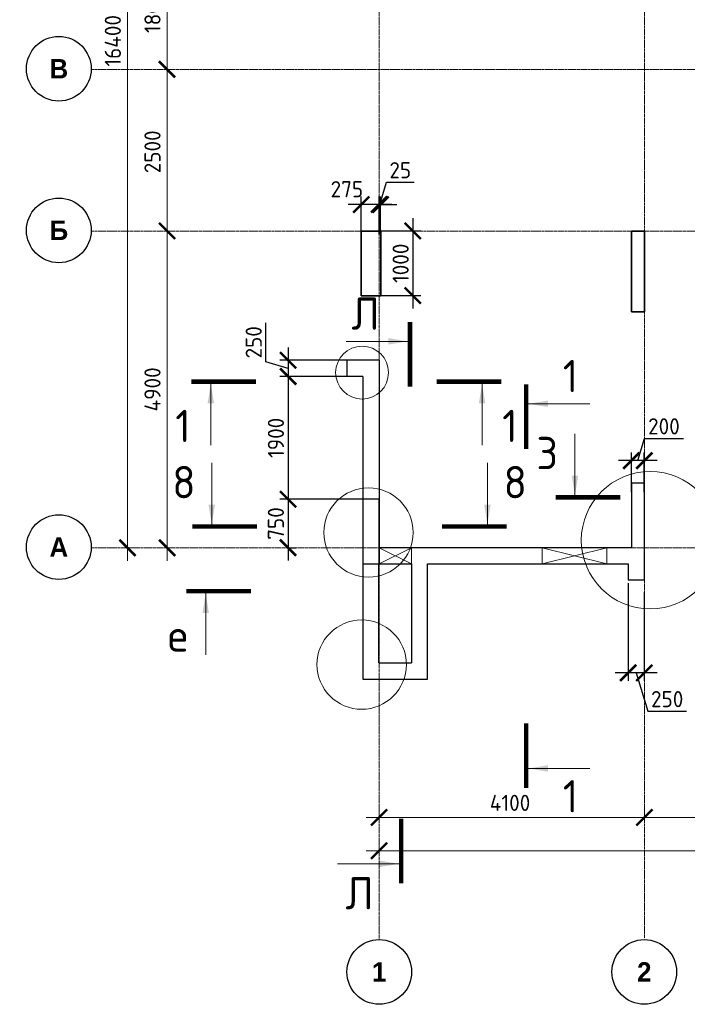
# Model space of a CAD drawing. Header units: millimetres. Extents: x 349531 to 1063351, y -131924 to 96186.
# Tile 60 of 230: x 438595 to 448913, y 15606 to 30837. Entities that reach past the tile are written whole.
import ezdxf

# ---------------------------------------------------------------- set-up
doc = ezdxf.new("R2010")
doc.units = ezdxf.units.MM
doc.linetypes.add('______5', pattern=[1100, 800, -100, 100, -100])
doc.linetypes.add('осевая', pattern=[50.8, 31.75, -6.35, 6.35, -6.35])
doc.layers.add('Колонна_ бетон', color=7, linetype='Continuous', lineweight=50, true_color=0xb4b496)
for name, color, linetype, lineweight in [('Конструкции 0.5', 5, 'Continuous', 50), ('Надписи', 200, 'Continuous', 18), ('Оси', 40, '______5', 18), ('размер', 1, 'Continuous', 25), ('РАЗМЕРЫ', 1, 'Continuous', 9), ('СТЕНЫ', 3, 'Continuous', 30), ('Узлы', 7, 'Continuous', 0)]:
    doc.layers.add(name, color=color, linetype=linetype, lineweight=lineweight)
doc.styles.add('Century Gothic', font='GOTHIC.TTF')
doc.styles.add('GOST-2.304_Type-B', font='GOST_Common.ttf')
doc.dimstyles.new('СПДС', dxfattribs={"dimscale": 100, "dimtxt": 2.5, "dimasz": 2.5, "dimexe": 1.25, "dimexo": 0, "dimtad": 1, "dimdec": 0, "dimtxsty": 'GOST-2.304_Type-B', "dimblk": 'ARCHTICK', "dimcen": 2.5, "dimdle": 2, "dimadec": 0, "dimazin": 2, "dimtfac": 0.75, "dimtdec": 0, "dimtmove": 1, "dimatfit": 3, "dimfxl": 1, "dimtolj": 1, "dimarcsym": 1})

# ---------------------------------------------------------------- blocks, each defined once
blk = doc.blocks.new('_ArchTick')
at = {"color": 0, "linetype": 'ByBlock', "const_width": 0.15}
blk.add_lwpolyline([(-0.5, -0.5), (0.5, 0.5)], dxfattribs=at)
blk = doc.blocks.new('*D1693')
at = {"color": 0, "lineweight": -2, "transparency": 16777216}
for p, q in [((979756, -14893), (979756, 1907)), ((979756, 1707), (979881, 1707)), ((979756, -14693), (979881, -14693))]:
    blk.add_line(p, q, dxfattribs=at)
at = {"layer": 'DEFPOINTS', "color": 0, "transparency": 16777216}
for p in [(979756, 1707), (979756, 1707), (979756, -14693)]:
    blk.add_point(p, dxfattribs=at)
at = {"color": 0, "lineweight": -2, "transparency": 16777216, "xscale": 250, "yscale": 250, "zscale": 250}
for p, rotation in [((979756, 1707), 90), ((979756, -14693), 270)]:
    blk.add_blockref('_ArchTick', p, dxfattribs=dict(at, rotation=rotation))
at = {"color": 0, "transparency": 16777216, "insert": (979531, -6851), "char_height": 250, "width": 104166.67, "attachment_point": 5, "rotation": 90, "style": 'GOST-2.304_Type-B'}
blk.add_mtext('\\A1;16400', dxfattribs=at)
blk = doc.blocks.new('*D1694')
at = {"color": 0, "lineweight": -2, "transparency": 16777216}
for p, q in [((983646, -19381), (983646, -19256)), ((1030446, -19495), (1030446, -19256)), ((983446, -19381), (1030646, -19381))]:
    blk.add_line(p, q, dxfattribs=at)
at = {"layer": 'DEFPOINTS', "color": 0, "transparency": 16777216}
for p in [(983646, -19381), (1030446, -19381), (1030446, -19495)]:
    blk.add_point(p, dxfattribs=at)
at = {"color": 0, "lineweight": -2, "transparency": 16777216, "xscale": 250, "yscale": 250, "zscale": 250, "rotation": 180}
blk.add_blockref('_ArchTick', (983646, -19381), dxfattribs=at)
at = {"color": 0, "lineweight": -2, "transparency": 16777216, "xscale": 250, "yscale": 250, "zscale": 250}
blk.add_blockref('_ArchTick', (1030446, -19381), dxfattribs=at)
at = {"color": 0, "transparency": 16777216, "insert": (1001863, -19270), "char_height": 250, "width": 104166.67, "attachment_point": 5, "style": 'GOST-2.304_Type-B'}
blk.add_mtext('\\A1;46800', dxfattribs=at)
blk = doc.blocks.new('NSY101')
at = {"color": 0, "linetype": 'ByBlock', "lineweight": -2}
blk.add_circle((0, 0), 50, dxfattribs=at)
blk = doc.blocks.new('СЛОЖНЫЙ_ОБЪЕКТ_23')
at = {"layer": 'Оси', "color": 16, "linetype": 'Continuous', "lineweight": 25, "transparency": 33554687, "xscale": 9.999999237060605, "yscale": 9.999999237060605, "zscale": 9.999999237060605}
blk.add_blockref('NSY101', (-12319, -19997), dxfattribs=at)
at = {"layer": 'Оси', "color": 16, "linetype": 'Continuous', "lineweight": 25, "transparency": 33554687, "insert": (-12319, -19997), "char_height": 300, "width": 460, "attachment_point": 5, "style": 'Century Gothic'}
blk.add_mtext('\\A1;{\\fCentury Gothic|i0|b1;\\H300.000000;\\W1.000000;\\C16;А}\\P', dxfattribs=at)
blk = doc.blocks.new('СЛОЖНЫЙ_ОБЪЕКТ_24')
at = {"layer": 'Оси', "color": 16, "linetype": 'Continuous', "lineweight": 25, "transparency": 33554687, "xscale": 9.999999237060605, "yscale": 9.999999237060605, "zscale": 9.999999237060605}
blk.add_blockref('NSY101', (-12319, -15097), dxfattribs=at)
at = {"layer": 'Оси', "color": 16, "linetype": 'Continuous', "lineweight": 25, "transparency": 33554687, "insert": (-12319, -15097), "char_height": 300, "width": 390, "attachment_point": 5, "style": 'Century Gothic'}
blk.add_mtext('\\A1;{\\fCentury Gothic|i0|b1;\\H300.000000;\\W1.000000;\\C16;Б}\\P', dxfattribs=at)
blk = doc.blocks.new('СЛОЖНЫЙ_ОБЪЕКТ_25')
at = {"layer": 'Оси', "color": 16, "linetype": 'Continuous', "lineweight": 25, "transparency": 33554687, "xscale": 9.999999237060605, "yscale": 9.999999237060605, "zscale": 9.999999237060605}
blk.add_blockref('NSY101', (-12319, -12597), dxfattribs=at)
at = {"layer": 'Оси', "color": 16, "linetype": 'Continuous', "lineweight": 25, "transparency": 33554687, "insert": (-12319, -12597), "char_height": 300, "width": 390, "attachment_point": 5, "style": 'Century Gothic'}
blk.add_mtext('\\A1;{\\fCentury Gothic|i0|b1;\\H300.000000;\\W1.000000;\\C16;В}\\P', dxfattribs=at)
blk = doc.blocks.new('СЛОЖНЫЙ_ОБЪЕКТ_31')
at = {"layer": 'Оси', "color": 16, "linetype": 'Continuous', "lineweight": 25, "transparency": 33554687, "xscale": 9.999999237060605, "yscale": 9.999999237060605, "zscale": 9.999999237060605}
blk.add_blockref('NSY101', (8813, -43009), dxfattribs=at)
at = {"layer": 'Оси', "color": 16, "linetype": 'Continuous', "lineweight": 25, "transparency": 33554687, "insert": (8813, -43009), "char_height": 300, "width": 385, "attachment_point": 5, "style": 'Century Gothic'}
blk.add_mtext('\\A1;{\\fCentury Gothic|i0|b1;\\H300.000000;\\W1.000000;\\C16;2}\\P', dxfattribs=at)
blk = doc.blocks.new('СЛОЖНЫЙ_ОБЪЕКТ_46')
at = {"layer": 'Оси', "color": 16, "linetype": 'Continuous', "lineweight": 25, "transparency": 33554687, "xscale": 9.999999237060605, "yscale": 9.999999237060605, "zscale": 9.999999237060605}
blk.add_blockref('NSY101', (5263, -43009), dxfattribs=at)
at = {"layer": 'Оси', "color": 16, "linetype": 'Continuous', "lineweight": 25, "transparency": 33554687, "insert": (5263, -43009), "char_height": 300, "width": 385, "attachment_point": 5, "style": 'Century Gothic'}
blk.add_mtext('\\A1;{\\fCentury Gothic|i0|b1;\\H300.000000;\\W1.000000;\\C16;1}\\P', dxfattribs=at)
blk = doc.blocks.new('*D1674')
at = {"color": 0, "lineweight": -2, "transparency": 16777216}
for p, q in [((980369, -14893), (980369, -9593)), ((980369, -9793), (980494, -9793)), ((980369, -14693), (980494, -14693))]:
    blk.add_line(p, q, dxfattribs=at)
at = {"layer": 'DEFPOINTS', "color": 0, "transparency": 16777216}
for p in [(980369, -9793), (980369, -9793), (980369, -14693)]:
    blk.add_point(p, dxfattribs=at)
at = {"color": 0, "lineweight": -2, "transparency": 16777216, "xscale": 250, "yscale": 250, "zscale": 250}
for p, rotation in [((980369, -9793), 90), ((980369, -14693), 270)]:
    blk.add_blockref('_ArchTick', p, dxfattribs=dict(at, rotation=rotation))
at = {"color": 0, "transparency": 16777216, "insert": (980144, -12243), "char_height": 250, "width": 83333.33, "attachment_point": 5, "rotation": 90, "style": 'GOST-2.304_Type-B'}
blk.add_mtext('\\A1;4900', dxfattribs=at)
blk = doc.blocks.new('*D1675')
at = {"color": 0, "lineweight": -2, "transparency": 16777216}
for p, q in [((980369, -9993), (980369, -7093)), ((980369, -7293), (980494, -7293)), ((980369, -9793), (980494, -9793))]:
    blk.add_line(p, q, dxfattribs=at)
at = {"layer": 'DEFPOINTS', "color": 0, "transparency": 16777216}
for p in [(980369, -7293), (980369, -7293), (980369, -9793)]:
    blk.add_point(p, dxfattribs=at)
at = {"color": 0, "lineweight": -2, "transparency": 16777216, "xscale": 250, "yscale": 250, "zscale": 250}
for p, rotation in [((980369, -7293), 90), ((980369, -9793), 270)]:
    blk.add_blockref('_ArchTick', p, dxfattribs=dict(at, rotation=rotation))
at = {"color": 0, "transparency": 16777216, "insert": (980144, -8568), "char_height": 250, "width": 83333.33, "attachment_point": 5, "rotation": 90, "style": 'GOST-2.304_Type-B'}
blk.add_mtext('\\A1;2500', dxfattribs=at)
blk = doc.blocks.new('*D1676')
at = {"color": 0, "lineweight": -2, "transparency": 16777216}
for p, q in [((980369, -7493), (980369, -5293)), ((980369, -5493), (980494, -5493)), ((980369, -7293), (980494, -7293))]:
    blk.add_line(p, q, dxfattribs=at)
at = {"layer": 'DEFPOINTS', "color": 0, "transparency": 16777216}
for p in [(980369, -5493), (980369, -5493), (980369, -7293)]:
    blk.add_point(p, dxfattribs=at)
at = {"color": 0, "lineweight": -2, "transparency": 16777216, "xscale": 250, "yscale": 250, "zscale": 250}
for p, rotation in [((980369, -5493), 90), ((980369, -7293), 270)]:
    blk.add_blockref('_ArchTick', p, dxfattribs=dict(at, rotation=rotation))
at = {"color": 0, "transparency": 16777216, "insert": (980144, -6418), "char_height": 250, "width": 83333.33, "attachment_point": 5, "rotation": 90, "style": 'GOST-2.304_Type-B'}
blk.add_mtext('\\A1;1800', dxfattribs=at)
blk = doc.blocks.new('*D1680')
at = {"color": 0, "lineweight": -2, "transparency": 16777216}
for p, q in [((983446, -18864), (987946, -18864)), ((983646, -18864), (983646, -18739)), ((987746, -18864), (987746, -18739))]:
    blk.add_line(p, q, dxfattribs=at)
at = {"layer": 'DEFPOINTS', "color": 0, "transparency": 16777216}
for p in [(983646, -18864), (987746, -18864), (987746, -18864)]:
    blk.add_point(p, dxfattribs=at)
at = {"color": 0, "lineweight": -2, "transparency": 16777216, "xscale": 250, "yscale": 250, "zscale": 250, "rotation": 180}
blk.add_blockref('_ArchTick', (983646, -18864), dxfattribs=at)
at = {"color": 0, "lineweight": -2, "transparency": 16777216, "xscale": 250, "yscale": 250, "zscale": 250}
blk.add_blockref('_ArchTick', (987746, -18864), dxfattribs=at)
at = {"color": 0, "transparency": 16777216, "insert": (985670, -18639), "char_height": 250, "width": 83333.33, "attachment_point": 5, "style": 'GOST-2.304_Type-B'}
blk.add_mtext('\\A1;4100', dxfattribs=at)
blk = doc.blocks.new('*D1681')
at = {"color": 0, "lineweight": -2, "transparency": 16777216}
for p, q in [((987546, -18864), (992146, -18864)), ((987746, -18864), (987746, -18739)), ((991946, -18864), (991946, -18739))]:
    blk.add_line(p, q, dxfattribs=at)
at = {"layer": 'DEFPOINTS', "color": 0, "transparency": 16777216}
for p in [(987746, -18864), (991946, -18864), (991946, -18864)]:
    blk.add_point(p, dxfattribs=at)
at = {"color": 0, "lineweight": -2, "transparency": 16777216, "xscale": 250, "yscale": 250, "zscale": 250, "rotation": 180}
blk.add_blockref('_ArchTick', (987746, -18864), dxfattribs=at)
at = {"color": 0, "lineweight": -2, "transparency": 16777216, "xscale": 250, "yscale": 250, "zscale": 250}
blk.add_blockref('_ArchTick', (991946, -18864), dxfattribs=at)
at = {"color": 0, "transparency": 16777216, "insert": (989820, -18639), "char_height": 250, "width": 83333.33, "attachment_point": 5, "style": 'GOST-2.304_Type-B'}
blk.add_mtext('\\A1;4200', dxfattribs=at)
blk = doc.blocks.new('*D1590')
at = {"layer": 'DEFPOINTS', "color": 0, "transparency": 16777216}
for p in [(444174, 27569), (444174, 26569), (444671, 26569)]:
    blk.add_point(p, dxfattribs=at)
at = {"layer": 'размер', "color": 0, "lineweight": -2, "transparency": 16777216}
for p, q in [((444671, 27769), (444671, 26369)), ((444174, 27569), (444796, 27569)), ((444174, 26569), (444796, 26569))]:
    blk.add_line(p, q, dxfattribs=at)
at = {"layer": 'размер', "color": 0, "lineweight": -2, "transparency": 16777216, "xscale": 250, "yscale": 250, "zscale": 250}
for p, rotation in [((444671, 27569), 90), ((444671, 26569), 270)]:
    blk.add_blockref('_ArchTick', p, dxfattribs=dict(at, rotation=rotation))
at = {"layer": 'размер', "color": 0, "transparency": 16777216, "insert": (444483, 27069), "char_height": 250, "attachment_point": 5, "rotation": 90, "style": 'GOST-2.304_Type-B'}
blk.add_mtext('\\A1;1000', dxfattribs=at)
blk = doc.blocks.new('*D1591')
at = {"layer": 'DEFPOINTS', "color": 0, "transparency": 16777216}
for p in [(444149, 27978), (444149, 27519, -200), (444174, 27519)]:
    blk.add_point(p, dxfattribs=at)
at = {"layer": 'размер', "color": 0, "lineweight": -2, "transparency": 16777216}
for p, q in [((444162, 27978), (444265, 28322)), ((444265, 28322), (444690, 28322)), ((444149, 27519), (444149, 28103)), ((444174, 27519), (444174, 28103)), ((444149, 27978), (443899, 27978)), ((444174, 27978), (444149, 27978)), ((444174, 27978), (444149, 27978)), ((444174, 27978), (444424, 27978))]:
    blk.add_line(p, q, dxfattribs=at)
at = {"layer": 'размер', "color": 0, "lineweight": -2, "transparency": 16777216, "xscale": 250, "yscale": 250, "zscale": 250}
blk.add_blockref('_ArchTick', (444149, 27978), dxfattribs=at)
at = {"layer": 'размер', "color": 0, "lineweight": -2, "transparency": 16777216, "xscale": 250, "yscale": 250, "zscale": 250, "rotation": 180}
blk.add_blockref('_ArchTick', (444174, 27978), dxfattribs=at)
at = {"layer": 'размер', "color": 0, "transparency": 16777216, "insert": (444477, 28509), "char_height": 250, "attachment_point": 5, "style": 'GOST-2.304_Type-B'}
blk.add_mtext('\\A1;25', dxfattribs=at)
blk = doc.blocks.new('*D1592')
at = {"layer": 'DEFPOINTS', "color": 0, "transparency": 16777216}
for p in [(443874, 27978), (443874, 27519), (444149, 27519)]:
    blk.add_point(p, dxfattribs=at)
at = {"layer": 'размер', "color": 0, "lineweight": -2, "transparency": 16777216}
for p, q in [((443874, 27519), (443874, 28103)), ((444149, 27519), (444149, 28103)), ((444349, 27978), (443674, 27978))]:
    blk.add_line(p, q, dxfattribs=at)
at = {"layer": 'размер', "color": 0, "lineweight": -2, "transparency": 16777216, "xscale": 250, "yscale": 250, "zscale": 250, "rotation": 180}
blk.add_blockref('_ArchTick', (443874, 27978), dxfattribs=at)
at = {"layer": 'размер', "color": 0, "lineweight": -2, "transparency": 16777216, "xscale": 250, "yscale": 250, "zscale": 250}
blk.add_blockref('_ArchTick', (444149, 27978), dxfattribs=at)
at = {"layer": 'размер', "color": 0, "transparency": 16777216, "insert": (443652, 28215), "char_height": 250, "attachment_point": 5, "style": 'GOST-2.304_Type-B'}
blk.add_mtext('\\A1;275', dxfattribs=at)
blk = doc.blocks.new('*D1593')
at = {"layer": 'DEFPOINTS', "color": 0, "transparency": 16777216}
for p in [(443650, 25569), (442743, 25319), (443698, 25319)]:
    blk.add_point(p, dxfattribs=at)
at = {"layer": 'размер', "color": 0, "lineweight": -2, "transparency": 16777216}
for p, q in [((442399, 25547), (442399, 26147)), ((442743, 25769), (442743, 25119)), ((442743, 25444), (442399, 25547)), ((443650, 25569), (442618, 25569)), ((443698, 25319), (442618, 25319))]:
    blk.add_line(p, q, dxfattribs=at)
at = {"layer": 'размер', "color": 0, "lineweight": -2, "transparency": 16777216, "xscale": 250, "yscale": 250, "zscale": 250}
for p, rotation in [((442743, 25569), 90), ((442743, 25319), 270)]:
    blk.add_blockref('_ArchTick', p, dxfattribs=dict(at, rotation=rotation))
at = {"layer": 'размер', "color": 0, "transparency": 16777216, "insert": (442212, 25847), "char_height": 250, "attachment_point": 5, "rotation": 90, "style": 'GOST-2.304_Type-B'}
blk.add_mtext('\\A1;250', dxfattribs=at)
blk = doc.blocks.new('*D1594')
at = {"layer": 'DEFPOINTS', "color": 0, "transparency": 16777216}
for p in [(443649, 25319, 160), (442743, 23419), (443941, 23419, 160)]:
    blk.add_point(p, dxfattribs=at)
at = {"layer": 'размер', "color": 0, "lineweight": -2, "transparency": 16777216}
for p, q in [((442743, 25519), (442743, 23219)), ((443649, 25319), (442618, 25319)), ((443941, 23419), (442618, 23419))]:
    blk.add_line(p, q, dxfattribs=at)
at = {"layer": 'размер', "color": 0, "lineweight": -2, "transparency": 16777216, "xscale": 250, "yscale": 250, "zscale": 250}
for p, rotation in [((442743, 25319), 90), ((442743, 23419), 270)]:
    blk.add_blockref('_ArchTick', p, dxfattribs=dict(at, rotation=rotation))
at = {"layer": 'размер', "color": 0, "transparency": 16777216, "insert": (442555, 24369), "char_height": 250, "attachment_point": 5, "rotation": 90, "style": 'GOST-2.304_Type-B'}
blk.add_mtext('\\A1;1900', dxfattribs=at)
blk = doc.blocks.new('*D1601')
at = {"layer": 'DEFPOINTS', "color": 0, "transparency": 16777216}
for p in [(447999, 22119), (448249, 21983, -200), (447999, 20734)]:
    blk.add_point(p, dxfattribs=at)
at = {"layer": 'размер', "color": 0, "lineweight": -2, "transparency": 16777216}
for p, q in [((447999, 22119), (447999, 20609)), ((448249, 21983), (448249, 20609)), ((448449, 20734), (447799, 20734)), ((448124, 20734), (448302, 20140)), ((448302, 20140), (448902, 20140))]:
    blk.add_line(p, q, dxfattribs=at)
at = {"layer": 'размер', "color": 0, "lineweight": -2, "transparency": 16777216, "xscale": 250, "yscale": 250, "zscale": 250, "rotation": 180}
blk.add_blockref('_ArchTick', (447999, 20734), dxfattribs=at)
at = {"layer": 'размер', "color": 0, "lineweight": -2, "transparency": 16777216, "xscale": 250, "yscale": 250, "zscale": 250}
blk.add_blockref('_ArchTick', (448249, 20734), dxfattribs=at)
at = {"layer": 'размер', "color": 0, "transparency": 16777216, "insert": (448602, 20327), "char_height": 250, "attachment_point": 5, "style": 'GOST-2.304_Type-B'}
blk.add_mtext('\\A1;250', dxfattribs=at)
blk = doc.blocks.new('*D1597')
at = {"layer": 'DEFPOINTS', "color": 0, "transparency": 16777216}
for p in [(448049, 24016), (448049, 23531), (448249, 23531)]:
    blk.add_point(p, dxfattribs=at)
at = {"layer": 'размер', "color": 0, "lineweight": -2, "transparency": 16777216}
for p, q in [((448149, 24016), (448252, 24360)), ((448252, 24360), (448852, 24360)), ((448049, 23531), (448049, 24141)), ((448249, 23531), (448249, 24141)), ((448449, 24016), (447849, 24016))]:
    blk.add_line(p, q, dxfattribs=at)
at = {"layer": 'размер', "color": 0, "lineweight": -2, "transparency": 16777216, "xscale": 250, "yscale": 250, "zscale": 250, "rotation": 180}
blk.add_blockref('_ArchTick', (448049, 24016), dxfattribs=at)
at = {"layer": 'размер', "color": 0, "lineweight": -2, "transparency": 16777216, "xscale": 250, "yscale": 250, "zscale": 250}
blk.add_blockref('_ArchTick', (448249, 24016), dxfattribs=at)
at = {"layer": 'размер', "color": 0, "transparency": 16777216, "insert": (448552, 24547), "char_height": 250, "attachment_point": 5, "style": 'GOST-2.304_Type-B'}
blk.add_mtext('\\A1;200', dxfattribs=at)
blk = doc.blocks.new('стены техподполья')
at = {"layer": 'Колонна_ бетон', "color": 180, "linetype": 'Continuous', "lineweight": 35, "transparency": 33554687}
for p, q in [((456661, -12144), (456661, -12144)), ((456661, -12144), (456961, -12144)), ((456661, -13144), (456661, -12144)), ((456961, -12144), (456961, -12144)), ((456961, -13144), (456961, -12144)), ((460836, -12144), (460836, -12144)), ((460836, -13394), (460836, -12144)), ((460836, -12144), (461036, -12144)), ((461036, -12144), (461036, -12144)), ((461036, -13394), (461036, -12144)), ((456661, -13144), (456661, -13144)), ((456661, -13144), (456961, -13144)), ((456961, -13144), (456961, -13144)), ((460836, -13394), (460836, -13394)), ((460836, -13394), (461036, -13394)), ((461036, -13394), (461036, -13394))]:
    blk.add_line(p, q, dxfattribs=at)
at = {"layer": 'СТЕНЫ', "linetype": 'Continuous', "transparency": 33554687}
for p, q in [((456936, -14144), (456436, -14144)), ((456436, -14144), (456436, -14144)), ((456436, -14144), (456436, -14394)), ((456936, -14144), (456936, -17044)), ((456936, -14144), (456936, -14144)), ((456686, -14394), (456436, -14394)), ((456436, -14394), (456436, -14394)), ((456686, -14394), (456686, -17294)), ((456686, -14394), (456686, -14394)), ((461036, -16044), (460836, -16044)), ((460836, -16044), (460836, -17044)), ((460836, -16044), (460836, -16044)), ((461036, -17544), (461036, -16044)), ((461036, -16044), (461036, -16044)), ((460836, -17044), (456936, -17044)), ((456936, -17044), (456936, -17044)), ((460836, -17044), (460836, -17044)), ((456686, -17294), (456686, -17294)), ((456934, -17294), (457436, -17294)), ((457684, -17294), (460786, -17294)), ((460786, -17294), (460786, -17544)), ((460786, -17294), (460786, -17294)), ((461036, -17544), (460786, -17544)), ((460786, -17544), (460786, -17544)), ((461036, -17544), (461036, -17544))]:
    blk.add_line(p, q, dxfattribs=at)
for points in [[(456686, -17294), (456686, -19074), (456934, -19074)], [(456934, -18824), (456934, -17294)], [(456934, -18824), (457436, -18824)], [(456934, -19074), (457436, -19074)]]:
    blk.add_lwpolyline(points, dxfattribs=at)
at = {"layer": 'СТЕНЫ', "linetype": 'Continuous', "transparency": 33554687, "elevation": -160}
for points in [[(457436, -17294), (457436, -18824)], [(457436, -19074), (457684, -19074), (457684, -17294)]]:
    blk.add_lwpolyline(points, dxfattribs=at)
blk = doc.blocks.new('*D1586')
at = {"layer": 'DEFPOINTS', "color": 0, "transparency": 16777216}
for p in [(443941, 23419, 160), (442743, 22669, 360), (442743, 22669)]:
    blk.add_point(p, dxfattribs=at)
at = {"layer": 'размер', "color": 0, "lineweight": -2, "transparency": 16777216}
for p, q in [((442743, 23619), (442743, 22469)), ((443941, 23419), (442618, 23419)), ((442743, 22669), (442868, 22669))]:
    blk.add_line(p, q, dxfattribs=at)
at = {"layer": 'размер', "color": 0, "lineweight": -2, "transparency": 16777216, "xscale": 250, "yscale": 250, "zscale": 250}
for p, rotation in [((442743, 23419), 90), ((442743, 22669), 270)]:
    blk.add_blockref('_ArchTick', p, dxfattribs=dict(at, rotation=rotation))
at = {"layer": 'размер', "color": 0, "transparency": 16777216, "insert": (442555, 23044), "char_height": 250, "attachment_point": 5, "rotation": 90, "style": 'GOST-2.304_Type-B'}
blk.add_mtext('\\A1;750', dxfattribs=at)
blk = doc.blocks.new('оси2')
at = {"layer": 'Оси', "color": 16, "linetype": 'осевая', "lineweight": 0, "transparency": 33554687}
for p, q in [((983645.5, 5465.4), (983645.8, -20755.1)), ((987745.5, 5465.4), (987745.5, -20739.3)), ((979200, -7292.9), (1032582.1, -7292.9)), ((979200, -9792.9), (1032582.1, -9792.9)), ((979200, -14692.9), (1032582.1, -14692.9))]:
    blk.add_line(p, q, dxfattribs=at)
at = {"layer": 'Оси', "color": 16, "linetype": 'Continuous', "lineweight": 25, "transparency": 33554687}
for name, p in [('СЛОЖНЫЙ_ОБЪЕКТ_25', (991015, 5314)), ('СЛОЖНЫЙ_ОБЪЕКТ_24', (991015, 5314)), ('СЛОЖНЫЙ_ОБЪЕКТ_23', (991015, 5314)), ('СЛОЖНЫЙ_ОБЪЕКТ_46', (978385.3, 21754.4)), ('СЛОЖНЫЙ_ОБЪЕКТ_31', (978932, 21754.4))]:
    blk.add_blockref(name, p, dxfattribs=at)
for base, p1, p2, picture, middle in [((979756.2, 1707.1), (979756.2, -14692.9), (979756.2, 1707.1), '*D1693', (979756.2, -6851.5)), ((980368.8, -5492.9), (980368.8, -7292.9), (980368.8, -5492.9), '*D1676', (980368.8, -6418)), ((980368.8, -7292.9), (980368.8, -9792.9), (980368.8, -7292.9), '*D1675', (980368.8, -8568)), ((980368.8, -9792.9), (980368.8, -14692.9), (980368.8, -9792.9), '*D1674', (980368.8, -12242.9))]:
    dim = blk.add_linear_dim(base=base, p1=p1, p2=p2, angle=90, dimstyle='СПДС', override={"dimgap": 1})
    dim.commit()
    dim.dimension.update_dxf_attribs({"geometry": picture, "text_midpoint": middle, "dimtype": 160})
for base, p1, p2, picture, middle in [((987745.5, -18864.1), (983645.5, -18864.1), (987745.5, -18864.1), '*D1680', (985670.4, -18864.1)), ((991945.5, -18864.1), (987745.5, -18864.1), (991945.5, -18864.1), '*D1681', (989820.4, -18864.1)), ((1030445.5, -19380.9), (983645.5, -19380.9), (1030445.5, -19495.3), '*D1694', (1001863, -19495.3))]:
    dim = blk.add_linear_dim(base=base, p1=p1, p2=p2, dimstyle='СПДС', override={"dimgap": 1})
    dim.commit()
    dim.dimension.update_dxf_attribs({"geometry": picture, "text_midpoint": middle, "dimtype": 160})

msp = doc.modelspace()

# ---------------------------------------------------------------- linework, layer by layer
at = {"layer": 'Надписи', "color": 0}
for centre, radius in [((443886.9, 25377.6, 720), 408.5), ((448339.2, 22785.5, 520), 1064.1), ((443986.1, 22904.6, 720), 690.7), ((443880.5, 20861.2, 720), 690.7)]:
    msp.add_circle(centre, radius, dxfattribs=at)
at = {"layer": 'размер', "elevation": 160}
for points in [[(444149.5, 22668.5), (444149.5, 22918.5), (444149.5, 23418.5), (443899.1, 23418.5)], [(444149.1, 22668.5), (444149.1, 22418.5)]]:
    msp.add_lwpolyline(points, dxfattribs=at)
msp.add_lwpolyline([(444149.5, 23418.5), (443899.1, 23418.5), (443899.1, 22418.5), (444149.5, 22418.5)], close=True, dxfattribs=at)
at = {"layer": 'РАЗМЕРЫ', "color": 1}
for points, elevation in [([(444149.5, 22418.5), (444149.5, 22418.5), (444149.5, 22668.5), (444649.5, 22668.5), (444649.5, 22418.5), (444149.5, 22418.5)], -200), ([(444149.5, 22668.5), (444649.5, 22418.5)], -200), ([(444649.5, 22668.5), (444149.5, 22418.5)], -200), ([(447669.1, 22418.5), (447669.1, 22418.5), (447669.1, 22668.5), (446669.1, 22668.5), (446669.1, 22418.5), (447669.1, 22418.5)], 160), ([(447669.1, 22668.5), (446669.1, 22418.5)], 160), ([(446669.1, 22668.5), (447669.1, 22418.5)], 160)]:
    msp.add_lwpolyline(points, dxfattribs=dict(at, elevation=elevation))
at = {"layer": 'Узлы', "color": 1, "linetype": 'Continuous', "lineweight": 0}
for p, q in [((444591.2, 25861.8, 160), (443641.2, 25861.8, 160)), ((441548.8, 25203.2, -400), (441548.8, 24253.2, -400)), ((445741.2, 25203.2, -400), (445741.2, 24253.2, -400)), ((446458.4, 24895.3), (447408.4, 24895.3)), ((447177.5, 23483.3), (447177.5, 24433.3)), ((441562.9, 23033.6), (441562.9, 23983.6)), ((445823.8, 23033.6), (445823.8, 23983.6)), ((441469.7, 21961.8, 560), (441469.7, 21011.8, 560)), ((446458.4, 19254.6), (447408.4, 19254.6)), ((444456.9, 17779.7, 160), (443506.9, 17779.7, 160))]:
    msp.add_line(p, q, dxfattribs=at)
at = {"layer": 'Узлы', "color": 1, "linetype": 'Continuous', "lineweight": 0, "const_width": 70}
for points, elevation in [([(444626.2, 26161.8), (444626.2, 25161.8)], 160), ([(441248.8, 25238.2), (442248.8, 25238.2)], -400), ([(446041.2, 25238.2), (445041.2, 25238.2)], -400), ([(441169.7, 21996.8), (442169.7, 21996.8)], 560), ([(444491.9, 17479.7), (444491.9, 18479.7)], 160)]:
    msp.add_lwpolyline(points, dxfattribs=dict(at, elevation=elevation))
for points in [[(446423.4, 25195.3), (446423.4, 24195.3)], [(446877.5, 23448.3), (447877.5, 23448.3)], [(441262.9, 22998.6), (442262.9, 22998.6)], [(446123.8, 22998.6), (445123.8, 22998.6)], [(446423.4, 18954.6), (446423.4, 19954.6)]]:
    msp.add_lwpolyline(points, dxfattribs=at)
at = {"layer": 'Узлы', "color": 1, "linetype": 'Continuous', "lineweight": 0}
for points in [[(444591.2, 25861.8, 160), (444290.7, 25811.5, 160), (444290.7, 25912.1, 160)], [(441548.8, 25203.2, -400), (441498.5, 24902.7, -400), (441599.1, 24902.7, -400)], [(445741.2, 25203.2, -400), (445691, 24902.7, -400), (445791.5, 24902.7, -400)], [(446458.4, 24895.3), (446758.9, 24845), (446758.9, 24945.5)], [(447177.5, 23483.3), (447227.8, 23783.8), (447127.2, 23783.8)], [(441562.9, 23033.6), (441613.2, 23334), (441512.6, 23334)], [(445823.8, 23033.6), (445874.1, 23334), (445773.5, 23334)], [(441469.7, 21961.8, 560), (441419.4, 21661.3, 560), (441519.9, 21661.3, 560)], [(446458.4, 19254.6), (446758.9, 19204.4), (446758.9, 19304.9)], [(444456.9, 17779.7, 160), (444156.4, 17729.4, 160), (444156.4, 17830, 160)]]:
    msp.add_solid(points, dxfattribs=at)

# ---------------------------------------------------------------- block references
at = {"layer": 'Конструкции 0.5'}
msp.add_blockref('стены техподполья', (-12786.7, 39712.1, 160), dxfattribs=at)
at = {"layer": 'РАЗМЕРЫ'}
msp.add_blockref('оси2', (-539496.3, 37361.4, -200), dxfattribs=at)

# ---------------------------------------------------------------- texts
at = {"layer": 'Узлы', "color": 1, "linetype": 'Continuous', "lineweight": 0, "char_height": 500, "attachment_point": 5, "style": 'GOST-2.304_Type-B'}
for s, insert in [('Л', (443941.2, 26291.8, 160)), ('1', (447108.4, 25325.3)), ('1', (441118.8, 24553.2, -400)), ('1', (446171.2, 24553.2, -400)), ('3', (446747.5, 24133.3)), ('8', (441132.9, 23683.6)), ('8', (446253.8, 23683.6)), ('е', (441039.7, 21311.8, 560)), ('1', (447108.4, 18824.6)), ('Л', (443846.9, 17325, 160))]:
    msp.add_mtext_dynamic_manual_height_columns(s, width=723.88, gutter_width=25, heights=[0], dxfattribs=dict(at, insert=insert))

# ---------------------------------------------------------------- dimensions: what is measured, and where the dimension line sits
at = {"layer": 'размер'}
for base, p1, p2, picture, middle in [((444149.4, 27977.8), (444174.3, 27518.5), (444149.4, 27518.5, -200), '*D1591', (444327.5, 28509)), ((448049.3, 24016), (448249.3, 23531.5), (448049.3, 23531.5), '*D1597', (448314.9, 24547.3)), ((447999.3, 20733.7), (448249.2, 21982.9, -200), (447999.3, 22118.5), '*D1601', (448364.9, 20327.4))]:
    dim = msp.add_linear_dim(base=base, p1=p1, p2=p2, dimstyle='СПДС', dxfattribs=at)
    dim.commit()
    dim.dimension.update_dxf_attribs({"geometry": picture, "text_midpoint": middle})
dim = msp.add_linear_dim(base=(443874.3, 27977.8), p1=(444149.4, 27518.5), p2=(443874.3, 27518.5), dimstyle='СПДС', dxfattribs=at)
dim.commit()
dim.dimension.update_dxf_attribs({"geometry": '*D1592', "text_midpoint": (443652.3, 28027.6), "dimtype": 160})
for base, p1, p2, picture, middle in [((444670.8, 26568.5), (444174.3, 27568.5), (444174.3, 26568.5), '*D1590', (444483.3, 27068.5)), ((442743, 25318.5, 160), (443649.6, 25568.5, 160), (443697.6, 25318.5, 160), '*D1593', (442211.7, 25609.2, 160)), ((442742.6, 23418.5), (443649.1, 25318.5, 160), (443941.4, 23418.5, 160), '*D1594', (442555.1, 24368.5)), ((442742.6, 22668.5), (443941.4, 23418.5, 160), (442742.6, 22668.5, 360), '*D1586', (442555.1, 23043.5))]:
    dim = msp.add_linear_dim(base=base, p1=p1, p2=p2, angle=90, dimstyle='СПДС', dxfattribs=at)
    dim.commit()
    dim.dimension.update_dxf_attribs({"geometry": picture, "text_midpoint": middle})

doc.saveas('drawing.dxf')
